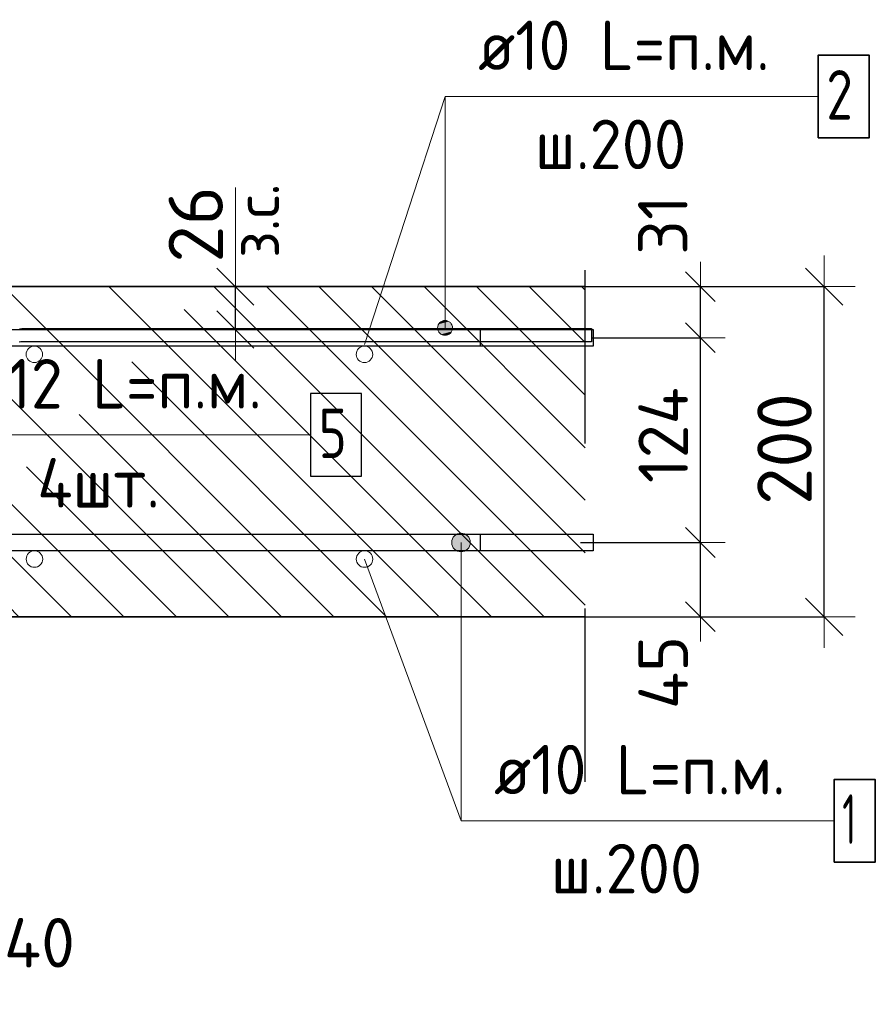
# Model space of a CAD drawing. Header units: metres. Extents: x -38 to 86, y -15 to 21.
# Tile 75 of 103: x 72.377 to 72.895, y 3.184 to 3.78. Entities that reach past the tile are written whole.
import ezdxf

# ---------------------------------------------------------------- set-up
doc = ezdxf.new("R2010")
doc.units = ezdxf.units.M
doc.header["$PDMODE"] = 65
doc.linetypes.add('______4', pattern=[0.135, 0.105, -0.03])
for name, color, linetype, lineweight in [('XR$4$Арм. стержнями верхней зоны', 180, 'Continuous', 35), ('XR$4$Арм. стержнями нижней зоны', 180, 'Continuous', 35), ('XR$4$Арм.стержн. Арматура края', 96, 'Continuous', 35), ('XR$4$Арм.стержн. Доп. арматура', 180, 'Continuous', 35), ('XR$4$Размерная линия (1)', 7, 'Continuous', 13), ('XR$4$Размерная линия_ общее', 7, 'Continuous', 13)]:
    doc.layers.add(name, color=color, linetype=linetype, lineweight=lineweight)
doc.styles.add('ISOCPEUR', font='txt')
doc.dimstyles.new('DIMSTYLE_11', dxfattribs={"dimtxt": 0.033, "dimasz": 0.0375, "dimexe": 0, "dimexo": 0, "dimgap": 0.0165, "dimtad": 2, "dimdec": 0, "dimlfac": 1000, "dimrnd": 1, "dimzin": 12, "dimdsep": 46, "dimtxsty": 'ISOCPEUR', "dimblk1": 'ALL_ML_STRICH', "dimblk2": 'ALL_ML_STRICH', "dimsah": 1, "dimcen": 0, "dimclrd": 7, "dimclre": 256, "dimclrt": 7, "dimadec": 0, "dimazin": 0, "dimtfac": 1, "dimtdec": 0, "dimtix": 1, "dimtmove": 2, "dimatfit": 3, "dimfxl": 0, "dimtvp": 1.2, "dimtzin": 0, "dimlwd": 0, "dimlwe": -3, "dimarcsym": 0})
doc.dimstyles.new('DIMSTYLE_12', dxfattribs={"dimtxt": 0.03, "dimasz": 0.03, "dimexe": 0, "dimexo": 0, "dimgap": 0.015, "dimtad": 2, "dimdec": 0, "dimlfac": 1000, "dimrnd": 1, "dimzin": 12, "dimdsep": 46, "dimtxsty": 'ISOCPEUR', "dimblk1": 'ALL_ML_STRICH', "dimblk2": 'ALL_ML_STRICH', "dimsah": 1, "dimcen": 0, "dimclrd": 7, "dimclre": 256, "dimclrt": 7, "dimadec": 0, "dimazin": 0, "dimtfac": 1, "dimtdec": 0, "dimtix": 1, "dimtmove": 2, "dimatfit": 3, "dimfxl": 0, "dimtzin": 0, "dimlwd": 0, "dimlwe": -3, "dimarcsym": 0})
doc.dimstyles.new('DIMSTYLE_14', dxfattribs={"dimtxt": 0.03, "dimasz": 0.03, "dimexe": 0, "dimexo": 0, "dimgap": 0.015, "dimtad": 2, "dimdec": 0, "dimlfac": 1000, "dimrnd": 1, "dimzin": 12, "dimdsep": 46, "dimtxsty": 'ISOCPEUR', "dimblk1": 'ALL_ML_STRICH', "dimblk2": 'ALL_ML_STRICH', "dimsah": 1, "dimcen": 0, "dimclrd": 7, "dimclre": 256, "dimclrt": 7, "dimadec": 0, "dimazin": 0, "dimtfac": 1, "dimtdec": 0, "dimtix": 1, "dimtmove": 2, "dimatfit": 3, "dimfxl": 0, "dimtvp": 1.2, "dimtzin": 0, "dimlwd": 0, "dimlwe": -3, "dimarcsym": 0})
doc.dimstyles.new('DIMSTYLE_23', dxfattribs={"dimtxt": 0.03, "dimasz": 0.03, "dimexe": 0, "dimexo": 0, "dimgap": 0.015, "dimtad": 2, "dimdec": 0, "dimlfac": 1000, "dimrnd": 5, "dimzin": 12, "dimdsep": 46, "dimtxsty": 'ISOCPEUR', "dimblk1": 'ALL_ML_STRICH', "dimblk2": 'ALL_ML_STRICH', "dimsah": 1, "dimcen": 0, "dimclrd": 7, "dimclre": 256, "dimclrt": 7, "dimadec": 0, "dimazin": 0, "dimtfac": 1, "dimtdec": 0, "dimtix": 1, "dimtmove": 2, "dimatfit": 3, "dimfxl": 0, "dimtvp": 1.2, "dimtzin": 0, "dimlwd": 0, "dimlwe": -3, "dimarcsym": 0})
doc.dimstyles.new('DIMSTYLE_8', dxfattribs={"dimtxt": 0.033, "dimasz": 0.0375, "dimexe": 0, "dimexo": 0, "dimgap": 0.0165, "dimtad": 2, "dimdec": 0, "dimlfac": 1000, "dimrnd": 1, "dimzin": 12, "dimdsep": 46, "dimtxsty": 'ISOCPEUR', "dimblk1": 'ALL_ML_STRICH', "dimblk2": 'ALL_ML_STRICH', "dimsah": 1, "dimcen": 0, "dimclrd": 7, "dimclre": 256, "dimclrt": 7, "dimadec": 0, "dimazin": 0, "dimtfac": 1, "dimtdec": 0, "dimtix": 1, "dimtmove": 2, "dimatfit": 3, "dimfxl": 0, "dimtzin": 0, "dimlwd": 0, "dimlwe": -3, "dimarcsym": 0})

# ---------------------------------------------------------------- blocks, each defined once
blk = doc.blocks.new('ALL_ML_STRICH')
at = {"color": 0, "linetype": 'ByBlock', "lineweight": -2}
for p, q in [((0, -0.5), (0, 0.5)), ((-0.3, -0.3), (0.3, 0.3)), ((-1, 0), (0.5, 0))]:
    blk.add_line(p, q, dxfattribs=at)
blk = doc.blocks.new('*D95')
at = {"layer": 'DEFPOINTS', "color": 7, "linetype": 'Continuous', "lineweight": 13, "transparency": 33554687}
for p in [(72.69287, 3.61831), (72.69287, 3.41831), (72.86441, 3.41831)]:
    blk.add_point(p, dxfattribs=at)
at = {"layer": 'XR$4$Размерная линия_ общее', "color": 253, "linetype": 'Continuous', "lineweight": -2, "true_color": 0xa0a0a0, "transparency": 33554687}
for p, q in [((72.71287, 3.61831), (72.86441, 3.61831)), ((72.71287, 3.41831), (72.86441, 3.41831))]:
    blk.add_line(p, q, dxfattribs=at)
at = {"layer": 'XR$4$Размерная линия_ общее', "color": 7, "linetype": 'Continuous', "lineweight": -2, "transparency": 33554687}
blk.add_line((72.86441, 3.41831), (72.86441, 3.61831), dxfattribs=at)
at = {"layer": 'XR$4$Размерная линия_ общее', "color": 7, "linetype": 'Continuous', "lineweight": 13, "transparency": 33554687, "xscale": 0.0375, "yscale": 0.0375, "zscale": 0.0375}
for p, rotation in [((72.86441, 3.61831), 90), ((72.86441, 3.41831), 270)]:
    blk.add_blockref('ALL_ML_STRICH', p, dxfattribs=dict(at, rotation=rotation))
at = {"layer": 'XR$4$Размерная линия_ общее', "color": 7, "linetype": 'Continuous', "lineweight": 13, "transparency": 33554687, "insert": (72.84041, 3.51996), "char_height": 0.033, "width": 0.099, "attachment_point": 5, "rotation": 90, "style": 'ISOCPEUR'}
blk.add_mtext('\\A1;{200}', dxfattribs=at)
blk = doc.blocks.new('*D164')
at = {"layer": 'DEFPOINTS', "color": 7, "linetype": 'Continuous', "lineweight": 13, "transparency": 33554687}
for p in [(72.4677, 3.61831), (72.4677, 3.59231), (72.50769, 3.59231)]:
    blk.add_point(p, dxfattribs=at)
at = {"layer": 'XR$4$Размерная линия_ общее', "color": 253, "linetype": 'Continuous', "lineweight": -2, "true_color": 0xa0a0a0, "transparency": 33554687}
for p, q in [((72.4877, 3.61831), (72.50769, 3.61831)), ((72.4877, 3.59231), (72.50769, 3.59231))]:
    blk.add_line(p, q, dxfattribs=at)
at = {"layer": 'XR$4$Размерная линия_ общее', "color": 7, "linetype": 'Continuous', "lineweight": -2, "transparency": 33554687}
blk.add_line((72.50769, 3.59231), (72.50769, 3.61831), dxfattribs=at)
at = {"layer": 'XR$4$Размерная линия_ общее', "color": 7, "linetype": 'Continuous', "lineweight": 13, "transparency": 33554687, "xscale": 0.0375, "yscale": 0.0375, "zscale": 0.0375}
for p, rotation in [((72.50769, 3.61831), 90), ((72.50769, 3.59231), 270)]:
    blk.add_blockref('ALL_ML_STRICH', p, dxfattribs=dict(at, rotation=rotation))
at = {"layer": 'XR$4$Размерная линия_ общее', "color": 7, "linetype": 'Continuous', "lineweight": 13, "transparency": 33554687, "insert": (72.50722, 3.63567), "char_height": 0.027, "width": 0.00135, "attachment_point": 1, "rotation": 90, "line_spacing_factor": 0.60241, "style": 'ISOCPEUR'}
blk.add_mtext('з.с.', dxfattribs=at)
at = {"layer": 'XR$4$Размерная линия_ общее', "color": 7, "linetype": 'Continuous', "lineweight": 13, "transparency": 33554687, "insert": (72.48369, 3.65603), "char_height": 0.033, "width": 0.066, "attachment_point": 5, "rotation": 90, "style": 'ISOCPEUR'}
blk.add_mtext('\\A1;{26}', dxfattribs=at)
blk = doc.blocks.new('*D213')
at = {"layer": 'DEFPOINTS', "color": 7, "linetype": 'Continuous', "lineweight": 13, "transparency": 33554687}
for p in [(72.69675, 3.46331), (72.7096, 3.41831), (72.78941, 3.41831)]:
    blk.add_point(p, dxfattribs=at)
at = {"layer": 'XR$4$Размерная линия (1)', "color": 9, "linetype": 'Continuous', "lineweight": -2, "true_color": 0xc7c7c7, "transparency": 33554687}
for p, q in [((72.71675, 3.46331), (72.78941, 3.46331)), ((72.7296, 3.41831), (72.78941, 3.41831))]:
    blk.add_line(p, q, dxfattribs=at)
at = {"layer": 'XR$4$Размерная линия (1)', "color": 7, "linetype": 'Continuous', "lineweight": -2, "transparency": 33554687}
blk.add_line((72.78941, 3.41831), (72.78941, 3.46331), dxfattribs=at)
at = {"layer": 'XR$4$Размерная линия (1)', "color": 7, "linetype": 'Continuous', "lineweight": 13, "transparency": 33554687, "xscale": 0.03, "yscale": 0.03, "zscale": 0.03}
for p, rotation in [((72.78941, 3.46331), 90), ((72.78941, 3.41831), 270)]:
    blk.add_blockref('ALL_ML_STRICH', p, dxfattribs=dict(at, rotation=rotation))
at = {"layer": 'XR$4$Размерная линия (1)', "color": 7, "linetype": 'Continuous', "lineweight": 13, "transparency": 33554687, "insert": (72.76691, 3.38455), "char_height": 0.03, "width": 0.06, "attachment_point": 5, "rotation": 90, "style": 'ISOCPEUR'}
blk.add_mtext('\\A1;{45}', dxfattribs=at)
blk = doc.blocks.new('*D214')
at = {"layer": 'DEFPOINTS', "color": 7, "linetype": 'Continuous', "lineweight": 13, "transparency": 33554687}
for p in [(72.70378, 3.58731), (72.69675, 3.46331), (72.78941, 3.46331)]:
    blk.add_point(p, dxfattribs=at)
at = {"layer": 'XR$4$Размерная линия (1)', "color": 9, "linetype": 'Continuous', "lineweight": -2, "true_color": 0xc7c7c7, "transparency": 33554687}
for p, q in [((72.72378, 3.58731), (72.78941, 3.58731)), ((72.71675, 3.46331), (72.78941, 3.46331))]:
    blk.add_line(p, q, dxfattribs=at)
at = {"layer": 'XR$4$Размерная линия (1)', "color": 7, "linetype": 'Continuous', "lineweight": -2, "transparency": 33554687}
blk.add_line((72.78941, 3.46331), (72.78941, 3.58731), dxfattribs=at)
at = {"layer": 'XR$4$Размерная линия (1)', "color": 7, "linetype": 'Continuous', "lineweight": 13, "transparency": 33554687, "xscale": 0.03, "yscale": 0.03, "zscale": 0.03}
for p, rotation in [((72.78941, 3.58731), 90), ((72.78941, 3.46331), 270)]:
    blk.add_blockref('ALL_ML_STRICH', p, dxfattribs=dict(at, rotation=rotation))
at = {"layer": 'XR$4$Размерная линия (1)', "color": 7, "linetype": 'Continuous', "lineweight": 13, "transparency": 33554687, "insert": (72.76691, 3.52831), "char_height": 0.03, "width": 0.09, "attachment_point": 5, "rotation": 90, "style": 'ISOCPEUR'}
blk.add_mtext('\\A1;{124}', dxfattribs=at)
blk = doc.blocks.new('*D215')
at = {"layer": 'DEFPOINTS', "color": 7, "linetype": 'Continuous', "lineweight": 13, "transparency": 33554687}
for p in [(72.68591, 3.61831), (72.70378, 3.58731), (72.78941, 3.58731)]:
    blk.add_point(p, dxfattribs=at)
at = {"layer": 'XR$4$Размерная линия (1)', "color": 9, "linetype": 'Continuous', "lineweight": -2, "true_color": 0xc7c7c7, "transparency": 33554687}
for p, q in [((72.70591, 3.61831), (72.78941, 3.61831)), ((72.72378, 3.58731), (72.78941, 3.58731))]:
    blk.add_line(p, q, dxfattribs=at)
at = {"layer": 'XR$4$Размерная линия (1)', "color": 7, "linetype": 'Continuous', "lineweight": -2, "transparency": 33554687}
blk.add_line((72.78941, 3.58731), (72.78941, 3.61831), dxfattribs=at)
at = {"layer": 'XR$4$Размерная линия (1)', "color": 7, "linetype": 'Continuous', "lineweight": 13, "transparency": 33554687, "xscale": 0.03, "yscale": 0.03, "zscale": 0.03}
for p, rotation in [((72.78941, 3.61831), 90), ((72.78941, 3.58731), 270)]:
    blk.add_blockref('ALL_ML_STRICH', p, dxfattribs=dict(at, rotation=rotation))
at = {"layer": 'XR$4$Размерная линия (1)', "color": 7, "linetype": 'Continuous', "lineweight": 13, "transparency": 33554687, "insert": (72.76667, 3.6556), "char_height": 0.03, "width": 0.06, "attachment_point": 5, "rotation": 90, "style": 'ISOCPEUR'}
blk.add_mtext('\\A1;{31}', dxfattribs=at)
blk = doc.blocks.new('*D252')
at = {"layer": 'DEFPOINTS', "color": 7, "linetype": 'Continuous', "lineweight": 13, "transparency": 33554687}
for p in [(72.30592, 3.29831), (72.34592, 3.25831), (72.30592, 3.19855)]:
    blk.add_point(p, dxfattribs=at)
at = {"layer": 'XR$4$Размерная линия (1)', "color": 9, "linetype": 'Continuous', "lineweight": -2, "true_color": 0xc7c7c7, "transparency": 33554687}
for p, q in [((72.30592, 3.27831), (72.30592, 3.19855)), ((72.34592, 3.23831), (72.34592, 3.19855))]:
    blk.add_line(p, q, dxfattribs=at)
at = {"layer": 'XR$4$Размерная линия (1)', "color": 7, "linetype": 'Continuous', "lineweight": -2, "transparency": 33554687}
blk.add_line((72.30592, 3.19855), (72.34592, 3.19855), dxfattribs=at)
at = {"layer": 'XR$4$Размерная линия (1)', "color": 7, "linetype": 'Continuous', "lineweight": 13, "transparency": 33554687, "xscale": 0.03, "yscale": 0.03, "zscale": 0.03, "rotation": 180}
blk.add_blockref('ALL_ML_STRICH', (72.30592, 3.19855), dxfattribs=at)
at = {"layer": 'XR$4$Размерная линия (1)', "color": 7, "linetype": 'Continuous', "lineweight": 13, "transparency": 33554687, "xscale": 0.03, "yscale": 0.03, "zscale": 0.03}
blk.add_blockref('ALL_ML_STRICH', (72.34592, 3.19855), dxfattribs=at)
at = {"layer": 'XR$4$Размерная линия (1)', "color": 7, "linetype": 'Continuous', "lineweight": 13, "transparency": 33554687, "insert": (72.389, 3.22083), "char_height": 0.03, "width": 0.06, "attachment_point": 5, "style": 'ISOCPEUR'}
blk.add_mtext('\\A1;{40}', dxfattribs=at)

msp = doc.modelspace()

# ---------------------------------------------------------------- hatches: boundary and pattern name
at = {"linetype": 'Continuous', "lineweight": 25, "transparency": 33554687}
h = msp.add_hatch(dxfattribs=at)
h.set_pattern_fill('__________540', scale=0.015, style=0, pattern_type=2)
h.set_pattern_definition([(135, (0, 0), (-0.031819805, -0.031819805), [0.4, -0.05, 0, -0.05]), (135, (-0.01591, -0.01591), (-0.031819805, -0.031819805), [0.8, -0.1, 0.1, -0.1])])
h.paths.add_polyline_path([(72.34592, 3.61831), (72.34592, 3.41831), (72.71957, 3.41831), (72.71957, 3.61831)], flags=0)
at = {"layer": 'XR$4$Арм. стержнями верхней зоны', "linetype": 'Continuous', "lineweight": 13, "transparency": 33554687}
for points in [[(72.63701, 3.59718), (72.63251, 3.59718), (72.63089, 3.59556)], [(72.63701, 3.59718), (72.63089, 3.59556), (72.63863, 3.59556)], [(72.63251, 3.59718), (72.63701, 3.59718), (72.63476, 3.59781)], [(72.63863, 3.59556), (72.63089, 3.59556), (72.63026, 3.59331)], [(72.63863, 3.59556), (72.63026, 3.59331), (72.63926, 3.59331)], [(72.63926, 3.59331), (72.63026, 3.59331), (72.63089, 3.59106)], [(72.63926, 3.59331), (72.63089, 3.59106), (72.63863, 3.59106)], [(72.63863, 3.59106), (72.63089, 3.59106), (72.63251, 3.58944)], [(72.63863, 3.59106), (72.63251, 3.58944), (72.63701, 3.58944)], [(72.63701, 3.58944), (72.63251, 3.58944), (72.63476, 3.58881)]]:
    msp.add_hatch(color=7, dxfattribs=at).paths.add_polyline_path(points)
at = {"layer": 'XR$4$Арм. стержнями нижней зоны', "linetype": 'Continuous', "lineweight": 13, "transparency": 33554687}
for points in [[(72.6388, 3.46331), (72.65005, 3.46331), (72.64926, 3.46612)], [(72.6388, 3.46331), (72.64926, 3.46612), (72.63959, 3.46612)], [(72.63959, 3.46612), (72.64926, 3.46612), (72.64724, 3.46814)], [(72.63959, 3.46612), (72.64724, 3.46814), (72.64161, 3.46814)], [(72.64161, 3.46814), (72.64724, 3.46814), (72.64442, 3.46893)], [(72.63959, 3.46049), (72.65005, 3.46331), (72.6388, 3.46331)], [(72.63959, 3.46049), (72.64926, 3.46049), (72.65005, 3.46331)], [(72.64161, 3.45847), (72.64926, 3.46049), (72.63959, 3.46049)], [(72.64161, 3.45847), (72.64724, 3.45847), (72.64926, 3.46049)], [(72.64724, 3.45847), (72.64161, 3.45847), (72.64442, 3.45768)]]:
    msp.add_hatch(color=7, dxfattribs=at).paths.add_polyline_path(points)

# ---------------------------------------------------------------- linework, layer by layer
at = {"color": 7, "linetype": 'Continuous', "lineweight": 13, "transparency": 33554687}
for p, q in [((72.58592, 3.58326), (72.63476, 3.73347)), ((72.50769, 3.61831), (72.50769, 3.67831)), ((72.58595, 3.45326), (72.64442, 3.29473))]:
    msp.add_line(p, q, dxfattribs=at)
at = {"color": 7, "linetype": '______4', "lineweight": 25, "transparency": 33554687}
msp.add_line((72.71957, 3.31831), (72.71957, 3.71831), dxfattribs=at)
at = {"color": 7, "linetype": 'Continuous', "lineweight": 35, "transparency": 33554687}
for p, q in [((72.71957, 3.61831), (72.34592, 3.61831)), ((72.34592, 3.41831), (72.71957, 3.41831))]:
    msp.add_line(p, q, dxfattribs=at)
at = {"color": 7, "linetype": 'Continuous', "lineweight": 13, "transparency": 33554687}
for centre in [(72.38592, 3.57726), (72.58592, 3.57726), (72.38595, 3.45326), (72.58595, 3.45326)]:
    msp.add_circle(centre, 0.005, dxfattribs=at)
at = {"layer": 'XR$4$Арм. стержнями верхней зоны', "color": 7, "linetype": 'Continuous', "lineweight": 13, "transparency": 33554687}
for p, q in [((72.63476, 3.73347), (72.86076, 3.73347)), ((72.63476, 3.73347), (72.63476, 3.59331)), ((72.63476, 3.59781), (72.63476, 3.59781)), ((72.63026, 3.59331), (72.63026, 3.59331)), ((72.63926, 3.59331), (72.63926, 3.59331)), ((72.63476, 3.58881), (72.63476, 3.58881))]:
    msp.add_line(p, q, dxfattribs=at)
at = {"layer": 'XR$4$Арм. стержнями верхней зоны', "color": 7, "linetype": 'Continuous', "lineweight": 35, "transparency": 33554687}
msp.add_lwpolyline([(72.86076, 3.70847), (72.89176, 3.70847), (72.89176, 3.75847), (72.86076, 3.75847), (72.86076, 3.70847)], dxfattribs=at)
at = {"layer": 'XR$4$Арм. стержнями верхней зоны', "color": 4, "linetype": 'Continuous', "lineweight": 25, "transparency": 33554687}
msp.add_lwpolyline([(72.14592, 3.59231), (72.72457, 3.59231), (72.72457, 3.58231), (72.14592, 3.58231), (72.14592, 3.59231)], dxfattribs=at)
at = {"layer": 'XR$4$Арм. стержнями верхней зоны', "color": 7, "linetype": 'Continuous', "lineweight": 13, "transparency": 33554687}
msp.add_circle((72.63476, 3.59331), 0.0045, dxfattribs=at)
at = {"layer": 'XR$4$Арм. стержнями нижней зоны', "color": 7, "linetype": 'Continuous', "lineweight": 13, "transparency": 33554687}
for p, q in [((72.64442, 3.46893), (72.64442, 3.46893)), ((72.6388, 3.46331), (72.6388, 3.46331)), ((72.64442, 3.29473), (72.64442, 3.46331)), ((72.65005, 3.46331), (72.65005, 3.46331)), ((72.64442, 3.45768), (72.64442, 3.45768)), ((72.64442, 3.29473), (72.87042, 3.29473))]:
    msp.add_line(p, q, dxfattribs=at)
at = {"layer": 'XR$4$Арм. стержнями нижней зоны', "color": 4, "linetype": 'Continuous', "lineweight": 25, "transparency": 33554687}
msp.add_lwpolyline([(72.14592, 3.46831), (72.72457, 3.46831), (72.72457, 3.45831), (72.14592, 3.45831), (72.14592, 3.46831)], dxfattribs=at)
at = {"layer": 'XR$4$Арм. стержнями нижней зоны', "color": 7, "linetype": 'Continuous', "lineweight": 35, "transparency": 33554687}
msp.add_lwpolyline([(72.87042, 3.26973), (72.89542, 3.26973), (72.89542, 3.31973), (72.87042, 3.31973), (72.87042, 3.26973)], dxfattribs=at)
at = {"layer": 'XR$4$Арм. стержнями нижней зоны', "color": 7, "linetype": 'Continuous', "lineweight": 13, "transparency": 33554687}
msp.add_circle((72.64442, 3.46331), 0.00563, dxfattribs=at)
at = {"layer": 'XR$4$Арм.стержн. Арматура края', "color": 4, "linetype": 'Continuous', "lineweight": 25, "transparency": 33554687}
for points in [[(72.18926, 3.59231), (72.65592, 3.59231), (72.65592, 3.58231)], [(72.65592, 3.58231), (72.18995, 3.58231)], [(72.18995, 3.46831), (72.65592, 3.46831), (72.65592, 3.45831), (72.18926, 3.45831)]]:
    msp.add_lwpolyline(points, dxfattribs=at)
at = {"layer": 'XR$4$Арм.стержн. Арматура края', "color": 40, "linetype": 'Continuous', "lineweight": 25, "transparency": 33554687}
msp.add_lwpolyline([(72.37683, 3.59274), (72.37836, 3.59288), (72.37985, 3.59294), (72.72357, 3.59294), (72.72357, 3.58494), (72.38002, 3.58494), (72.3789, 3.5849), (72.37781, 3.58479), (72.37672, 3.58463)], dxfattribs=at)
at = {"layer": 'XR$4$Арм.стержн. Доп. арматура', "color": 7, "linetype": 'Continuous', "lineweight": 13, "transparency": 33554687}
msp.add_line((72.32717, 3.52847), (72.55317, 3.52847), dxfattribs=at)
at = {"layer": 'XR$4$Арм.стержн. Доп. арматура', "color": 7, "linetype": 'Continuous', "lineweight": 25, "transparency": 33554687}
msp.add_lwpolyline([(72.55317, 3.50347), (72.58417, 3.50347), (72.58417, 3.55347), (72.55317, 3.55347), (72.55317, 3.50347)], dxfattribs=at)

# ---------------------------------------------------------------- texts
at = {"layer": 'XR$4$Арм. стержнями верхней зоны', "color": 7, "linetype": 'Continuous', "lineweight": 25, "transparency": 33554687, "char_height": 0.03, "attachment_point": 7, "style": 'ISOCPEUR'}
for s, insert, width in [('\\W0.94;ø10 L=п.м.', (72.65476, 3.74947), 0.1999832), ('\\W0.78;2', (72.86576, 3.71947), 0.0326407), ('\\W0.95;ш.200 ', (72.68926, 3.68947), 0.1311996)]:
    msp.add_mtext(s, dxfattribs=dict(at, insert=insert, width=width))
at = {"layer": 'XR$4$Арм. стержнями нижней зоны', "color": 7, "linetype": 'Continuous', "lineweight": 25, "transparency": 33554687, "char_height": 0.03, "attachment_point": 7, "style": 'ISOCPEUR'}
for s, insert, width in [('\\W0.94;ø10 L=п.м.', (72.66442, 3.31073), 0.199983), ('\\W0.56;1', (72.87542, 3.28073), 0.0233333), ('\\W0.95;ш.200 ', (72.69892, 3.25073), 0.1311996)]:
    msp.add_mtext(s, dxfattribs=dict(at, insert=insert, width=width))
at = {"layer": 'XR$4$Арм.стержн. Доп. арматура', "color": 7, "linetype": 'Continuous', "lineweight": 25, "transparency": 33554687, "char_height": 0.03, "attachment_point": 7, "style": 'ISOCPEUR'}
for s, insert, width in [('\\W0.94;ø12 L=п.м.', (72.34717, 3.54447), 0.1999831), ('\\W0.78;5', (72.55817, 3.51447), 0.0326407), ('\\W0.95;4шт. ', (72.38767, 3.48447), 0.1191576)]:
    msp.add_mtext(s, dxfattribs=dict(at, insert=insert, width=width))

# ---------------------------------------------------------------- dimensions: what is measured, and where the dimension line sits
at = {"layer": 'XR$4$Размерная линия (1)', "color": 7, "linetype": 'Continuous', "lineweight": 13, "transparency": 33554687}
for base, p1, p2, dimstyle, picture, middle in [((72.78941, 3.61831), (72.72378, 3.58731), (72.70591, 3.61831), 'DIMSTYLE_14', '*D215', (72.76667, 3.6556)), ((72.78941, 3.58731), (72.71675, 3.46331), (72.72378, 3.58731), 'DIMSTYLE_12', '*D214', (72.76691, 3.52831)), ((72.78941, 3.46331), (72.7296, 3.41831), (72.71675, 3.46331), 'DIMSTYLE_14', '*D213', (72.76691, 3.38455))]:
    dim = msp.add_linear_dim(base=base, p1=p1, p2=p2, angle=90, dimstyle=dimstyle, override={"dimpost": '<>', "dimclrd": 7, "dimclre": 9, "dimclrt": 7, "dimlwd": 0, "dimlwe": 65533}, dxfattribs=at)
    dim.commit()
    dim.dimension.update_dxf_attribs({"geometry": picture, "text_midpoint": middle, "dimtype": 160})
dim = msp.add_linear_dim(base=(72.34592, 3.19855), p1=(72.30592, 3.27831), p2=(72.34592, 3.23831), dimstyle='DIMSTYLE_23', override={"dimpost": '<>', "dimclrd": 7, "dimclre": 9, "dimclrt": 7, "dimlwd": 0, "dimlwe": 65533}, dxfattribs=at)
dim.commit()
dim.dimension.update_dxf_attribs({"geometry": '*D252', "text_midpoint": (72.389, 3.22083), "dimtype": 160})
at = {"layer": 'XR$4$Размерная линия_ общее', "color": 7, "linetype": 'Continuous', "lineweight": 13, "transparency": 33554687}
dim = msp.add_linear_dim(base=(72.50769, 3.61831), p1=(72.4877, 3.59231), p2=(72.4877, 3.61831), angle=90, text='<>\\Xз.с.', dimstyle='DIMSTYLE_11', override={"dimpost": '<>', "dimclrd": 7, "dimclre": 253, "dimclrt": 7, "dimlwd": 0, "dimlwe": 65533}, dxfattribs=at)
dim.commit()
dim.dimension.update_dxf_attribs({"geometry": '*D164', "text_midpoint": (72.48369, 3.65603), "dimtype": 160})
dim = msp.add_linear_dim(base=(72.86441, 3.61831), p1=(72.71287, 3.41831), p2=(72.71287, 3.61831), angle=90, dimstyle='DIMSTYLE_8', override={"dimpost": '<>', "dimclrd": 7, "dimclre": 253, "dimclrt": 7, "dimlwd": 0, "dimlwe": 65533}, dxfattribs=at)
dim.commit()
dim.dimension.update_dxf_attribs({"geometry": '*D95', "text_midpoint": (72.84041, 3.51996), "dimtype": 160})

doc.saveas('drawing.dxf')
